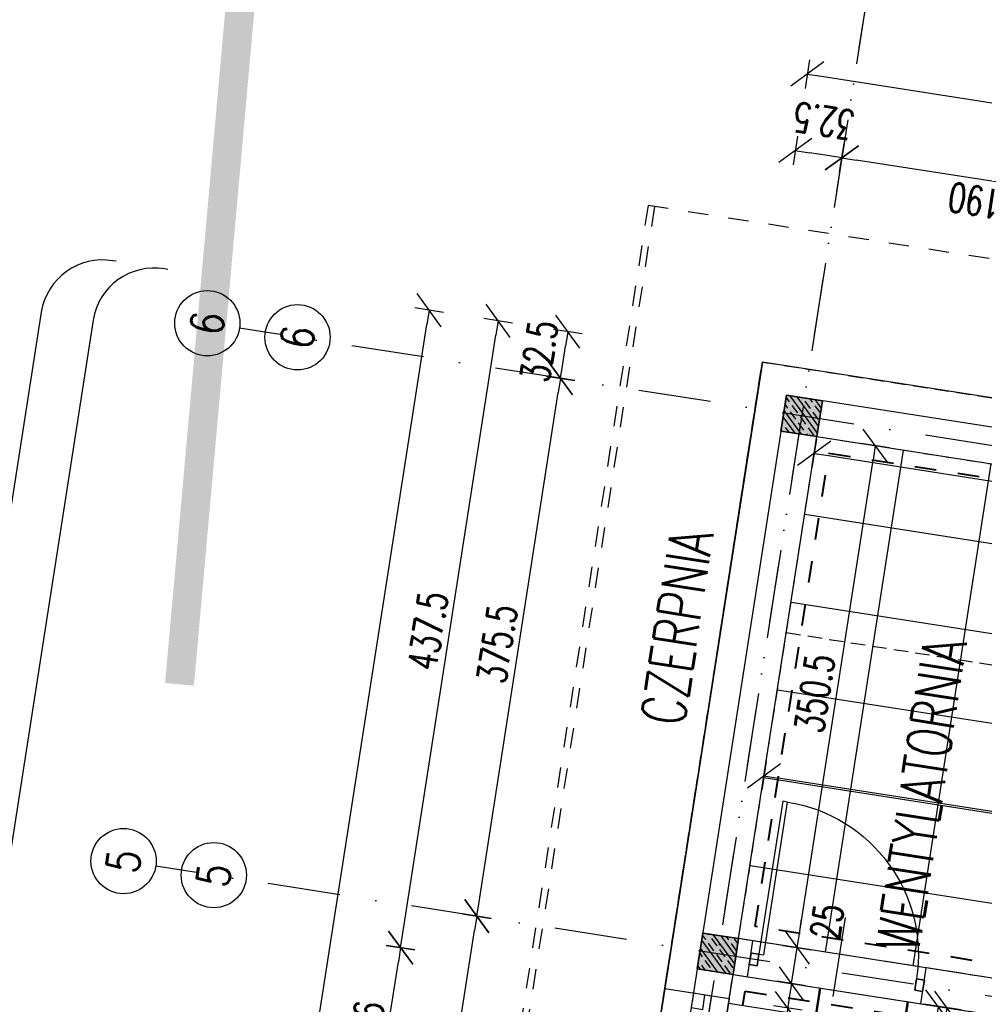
# Model space of a CAD drawing. Extents: x -38969 to 27108, y -24488 to 212598.
# Tile 235 of 256: x -9027 to -8361, y 41017 to 41696. Entities that reach past the tile are written whole.
import ezdxf
from ezdxf import colors
from ezdxf.entities.mleader import LeaderData, LeaderLine
from ezdxf.math import Vec2, Vec3

# ---------------------------------------------------------------- set-up
doc = ezdxf.new("R2010")
doc.units = 0
doc.header["$LTSCALE"] = 100
doc.header["$MEASUREMENT"] = 0
for name, pattern in [('0.5_0.5', [1, 0.5, -0.5]), ('0.7_0.7', [1.4, 0.7, -0.7]), ('DASHDOT2', [0.5, 0.25, -0.125, 0, -0.125]), ('DASHED22', [0.15, 0.1, -0.05])]:
    doc.linetypes.add(name, pattern=pattern)
doc.layers.get('0').update_dxf_attribs({"linetype": 'CONTINUOUS'})
doc.layers.get('DEFPOINTS').update_dxf_attribs({"linetype": 'CONTINUOUS'})
for name, color, linetype in [('F_0-DIM', 6, 'CONTINUOUS'), ('F_0-HAT 50', 6, 'CONTINUOUS'), ('F_0-MUR', 3, 'CONTINUOUS'), ('F_0-MUW', 1, 'CONTINUOUS'), ('F_0-osie', 6, 'CONTINUOUS'), ('F_0-PLYTKI', 140, 'CONTINUOUS'), ('F_0-POMOCNICZA', 2, 'CONTINUOUS'), ('F_0-POW', 123, 'DASHED22'), ('F_0-STOLARKA', 6, 'CONTINUOUS'), ('F_0-WYKONCZENIE ŚCIANY', 140, 'CONTINUOUS'), ('F_1-DIM100', 6, 'CONTINUOUS'), ('F_1-HAT 50', 6, 'CONTINUOUS'), ('F_1-mur', 3, 'CONTINUOUS'), ('F_1-MUW', 1, 'CONTINUOUS'), ('F_1-osie', 6, 'CONTINUOUS'), ('F_1-PLYTKI', 140, 'CONTINUOUS'), ('F_1-POMOCNICZA', 2, 'CONTINUOUS'), ('F_1-POW', 2, 'DASHED22'), ('F_1-POW pos', 2, 'DASHED22'), ('F_1-STOLARKA', 6, 'CONTINUOUS'), ('F_1-TXT', 123, 'CONTINUOUS'), ('F_1-WYKONCZENIE ŚCIANY', 140, 'CONTINUOUS'), ('T_1-sieci-kabel tel podz', 10, 'CONTINUOUS'), ('t_1-TXT', 123, 'CONTINUOUS')]:
    doc.layers.add(name, color=color, linetype=linetype)
doc.styles.add('ROMANS', font='ROMANS.shx', dxfattribs={"width": 0.8})
doc.styles.get("Standard").update_dxf_attribs({"font": 'romans.shx', "width": 0.7})
doc.dimstyles.new('DIM100', dxfattribs={"dimscale": 10, "dimtxt": 2, "dimasz": 1, "dimexe": 0, "dimexo": 0, "dimgap": 0.5, "dimtad": 1, "dimdec": 4, "dimrnd": 0.5, "dimdsep": 46, "dimtxsty": 'Standard', "dimblk1": 'TICK1', "dimblk2": 'TICK1', "dimsah": 1, "dimcen": 0, "dimse1": 1, "dimse2": 1, "dimclrd": 6, "dimclre": 6, "dimclrt": 123, "dimadec": 0, "dimazin": 0, "dimtfac": 1, "dimtdec": 4, "dimtmove": 2, "dimatfit": 3, "dimldrblk": 'TICK1', "dimfxl": 1, "dimtolj": 1, "dimarcsym": 0})
pattern_1 = [(171.1447, (-7298.985, 21519.59), (-9.42879, -60.51992), []), (261.1447, (-7298.985, 21519.59), (60.51992, -9.42879), [])]

# ---------------------------------------------------------------- blocks, each defined once
blk = doc.blocks.new('TICK1')
at = {"color": 0}
for p, q in [((-1, -1), (1, 1)), ((0, -1), (0, 1)), ((0, 0), (-1, 0))]:
    blk.add_line(p, q, dxfattribs=at)
blk = doc.blocks.new('*D1543')
at = {"layer": 'DEFPOINTS', "color": 0}
for p in [(-8393.23, 41015.68), (-8386.39, 41014.61), (-8394.66, 40864.09)]:
    blk.add_point(p, dxfattribs=at)
at = {"layer": 'F_1-DIM100', "color": 6, "lineweight": -2, "transparency": 16777216}
blk.add_line((-8414.78, 40877.34), (-8394.77, 41005.79), dxfattribs=at)
at = {"layer": 'F_1-DIM100', "color": 6, "lineweight": -2, "transparency": 16777216, "xscale": 10, "yscale": 10, "zscale": 10}
for p, rotation in [((-8393.23, 41015.68), 81.1447089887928), ((-8416.32, 40867.46), 261.1447089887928)]:
    blk.add_blockref('TICK1', p, dxfattribs=dict(at, rotation=rotation))
at = {"layer": 'F_1-DIM100', "color": 123, "transparency": 16777216, "insert": (-8419.59, 40943.88), "char_height": 20, "attachment_point": 5, "rotation": 81.14471}
blk.add_mtext('\\A1;150', dxfattribs=at)
blk = doc.blocks.new('*D1548')
at = {"layer": 'DEFPOINTS', "color": 0}
for p in [(-8532.91, 41048.57), (-8400.28, 40828.02), (-8423.6, 40678.37)]:
    blk.add_point(p, dxfattribs=at)
at = {"layer": 'F_1-DIM100', "color": 6, "lineweight": -2, "transparency": 16777216}
blk.add_line((-8576.75, 40702.23), (-8433.48, 40679.91), dxfattribs=at)
at = {"layer": 'F_1-DIM100', "color": 6, "lineweight": -2, "transparency": 16777216, "xscale": 10, "yscale": 10, "zscale": 10}
for p, rotation in [((-8586.63, 40703.77), 171.1447089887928), ((-8423.6, 40678.37), 351.1447089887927)]:
    blk.add_blockref('TICK1', p, dxfattribs=dict(at, rotation=rotation))
at = {"layer": 'F_1-DIM100', "color": 123, "transparency": 16777216, "insert": (-8507.42, 40676.25), "char_height": 20, "attachment_point": 5, "rotation": 171.14471}
blk.add_mtext('\\A1;165', dxfattribs=at)
blk = doc.blocks.new('*D1647')
at = {"layer": 'DEFPOINTS', "color": 0}
for p in [(-8530.76, 41062.4), (-8490.42, 41056.12), (-8534.61, 41037.7)]:
    blk.add_point(p, dxfattribs=at)
at = {"layer": 'F_1-DIM100', "color": 6, "lineweight": -2, "transparency": 16777216}
for p, q in [((-8488.88, 41066), (-8487.34, 41075.88)), ((-8494.27, 41031.42), (-8490.42, 41056.12)), ((-8495.81, 41021.54), (-8497.35, 41011.66))]:
    blk.add_line(p, q, dxfattribs=at)
at = {"layer": 'F_1-DIM100', "color": 6, "lineweight": -2, "transparency": 16777216, "xscale": 10, "yscale": 10, "zscale": 10}
for p, rotation in [((-8490.42, 41056.12), 261.1447089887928), ((-8494.27, 41031.42), 81.1447089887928)]:
    blk.add_blockref('TICK1', p, dxfattribs=dict(at, rotation=rotation))
at = {"layer": 'F_1-DIM100', "color": 123, "transparency": 16777216, "insert": (-8469.83, 41074.18), "char_height": 20, "attachment_point": 5, "rotation": 81.14471}
blk.add_mtext('\\A1;25', dxfattribs=at)
blk = doc.blocks.new('*D1648')
at = {"layer": 'DEFPOINTS', "color": 0}
for p in [(-8476.84, 41408.48), (-8436.51, 41402.19), (-8530.76, 41062.4)]:
    blk.add_point(p, dxfattribs=at)
at = {"layer": 'F_1-DIM100', "color": 6, "lineweight": -2, "transparency": 16777216}
blk.add_line((-8488.88, 41066), (-8438.05, 41392.31), dxfattribs=at)
at = {"layer": 'F_1-DIM100', "color": 6, "lineweight": -2, "transparency": 16777216, "xscale": 10, "yscale": 10, "zscale": 10}
for p, rotation in [((-8436.51, 41402.19), 81.1447089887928), ((-8490.42, 41056.12), 261.1447089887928)]:
    blk.add_blockref('TICK1', p, dxfattribs=dict(at, rotation=rotation))
at = {"layer": 'F_1-DIM100', "color": 123, "transparency": 16777216, "insert": (-8478.29, 41231.47), "char_height": 20, "attachment_point": 5, "rotation": 81.14471}
blk.add_mtext('\\A1;350.5', dxfattribs=at)
blk = doc.blocks.new('*D1649')
at = {"layer": 'DEFPOINTS', "color": 0}
for p in [(-7894.2, 41305.84), (-8527.68, 41082.17), (-7946.31, 40971.35)]:
    blk.add_point(p, dxfattribs=at)
at = {"layer": 'F_1-DIM100', "color": 6, "lineweight": -2, "transparency": 16777216}
blk.add_line((-8468.76, 41395.36), (-7904.08, 41307.38), dxfattribs=at)
at = {"layer": 'F_1-DIM100', "color": 6, "lineweight": -2, "transparency": 16777216, "xscale": 10, "yscale": 10, "zscale": 10}
for p, rotation in [((-8478.65, 41396.9), 171.1447089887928), ((-7894.2, 41305.84), 351.1447089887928)]:
    blk.add_blockref('TICK1', p, dxfattribs=dict(at, rotation=rotation))
at = {"layer": 'F_1-DIM100', "color": 123, "transparency": 16777216, "insert": (-8188.73, 41336.55), "char_height": 20, "attachment_point": 5, "rotation": 171.14471}
blk.add_mtext('\\A1;591.5', dxfattribs=at)
blk = doc.blocks.new('*D1664')
at = {"layer": 'DEFPOINTS', "color": 0}
for p in [(-8537.22, 41020.9), (-8496.89, 41014.62), (-8564.62, 40845.03)]:
    blk.add_point(p, dxfattribs=at)
at = {"layer": 'F_1-DIM100', "color": 6, "lineweight": -2, "transparency": 16777216}
blk.add_line((-8522.75, 40848.62), (-8498.43, 41004.74), dxfattribs=at)
at = {"layer": 'F_1-DIM100', "color": 6, "lineweight": -2, "transparency": 16777216, "xscale": 10, "yscale": 10, "zscale": 10}
for p, rotation in [((-8496.89, 41014.62), 81.1447089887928), ((-8524.29, 40838.74), 261.1447089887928)]:
    blk.add_blockref('TICK1', p, dxfattribs=dict(at, rotation=rotation))
at = {"layer": 'F_1-DIM100', "color": 123, "transparency": 16777216, "insert": (-8525.41, 40928.99), "char_height": 20, "attachment_point": 5, "rotation": 81.14471}
blk.add_mtext('\\A1;178', dxfattribs=at)
blk = doc.blocks.new('*D1665')
at = {"layer": 'DEFPOINTS', "color": 0}
for p in [(-8534.61, 41037.7), (-8368.61, 41011.84), (-8540.43, 41000.32)]:
    blk.add_point(p, dxfattribs=at)
at = {"layer": 'F_1-DIM100', "color": 6, "lineweight": -2, "transparency": 16777216}
blk.add_line((-8384.31, 40976), (-8530.55, 40998.78), dxfattribs=at)
at = {"layer": 'F_1-DIM100', "color": 6, "lineweight": -2, "transparency": 16777216, "xscale": 10, "yscale": 10, "zscale": 10}
for p, rotation in [((-8540.43, 41000.32), 171.1447089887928), ((-8374.43, 40974.46), 351.1447089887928)]:
    blk.add_blockref('TICK1', p, dxfattribs=dict(at, rotation=rotation))
at = {"layer": 'F_1-DIM100', "color": 123, "transparency": 16777216, "insert": (-8459.74, 40972.57), "char_height": 20, "attachment_point": 5, "rotation": 171.14471}
blk.add_mtext('\\A1;168', dxfattribs=at)
blk = doc.blocks.new('*D1706')
at = {"layer": 'DEFPOINTS', "color": 0}
for p in [(-8491.66, 41605.67), (-8514.38, 41459.87), (-8482.26, 41454.87)]:
    blk.add_point(p, dxfattribs=at)
at = {"layer": 'F_1-DIM100', "color": 6, "lineweight": -2, "transparency": 16777216}
blk.add_line((-8469.43, 41602.2), (-8481.78, 41604.13), dxfattribs=at)
at = {"layer": 'F_1-DIM100', "color": 6, "lineweight": -2, "transparency": 16777216, "xscale": 10, "yscale": 10, "zscale": 10}
for p, rotation in [((-8491.66, 41605.67), 171.1447089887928), ((-8459.55, 41600.66), 351.1447089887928)]:
    blk.add_blockref('TICK1', p, dxfattribs=dict(at, rotation=rotation))
at = {"layer": 'F_1-DIM100', "color": 123, "transparency": 16777216, "insert": (-8472.03, 41626.09), "char_height": 20, "attachment_point": 5, "rotation": 171.14471}
blk.add_mtext('\\A1;32.5', dxfattribs=at)
blk = doc.blocks.new('*D1707')
at = {"layer": 'DEFPOINTS', "color": 0}
for p in [(-8459.55, 41600.66), (-8482.26, 41454.87), (-8294.53, 41425.62)]:
    blk.add_point(p, dxfattribs=at)
at = {"layer": 'F_1-DIM100', "color": 6, "lineweight": -2, "transparency": 16777216}
blk.add_line((-8281.69, 41572.96), (-8449.67, 41599.13), dxfattribs=at)
at = {"layer": 'F_1-DIM100', "color": 6, "lineweight": -2, "transparency": 16777216, "xscale": 10, "yscale": 10, "zscale": 10}
for p, rotation in [((-8459.55, 41600.66), 171.1447089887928), ((-8271.81, 41571.42), 351.1447089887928)]:
    blk.add_blockref('TICK1', p, dxfattribs=dict(at, rotation=rotation))
at = {"layer": 'F_1-DIM100', "color": 123, "transparency": 16777216, "insert": (-8367.99, 41571.22), "char_height": 20, "attachment_point": 5, "rotation": 171.14471}
blk.add_mtext('\\A1;190', dxfattribs=at)
blk = doc.blocks.new('*D1711')
at = {"layer": 'DEFPOINTS', "color": 0}
for p in [(-8648.6, 41480.78), (-8514.38, 41459.87), (-8499.62, 41424.68)]:
    blk.add_point(p, dxfattribs=at)
at = {"layer": 'F_1-DIM100', "color": 6, "lineweight": -2, "transparency": 16777216}
blk.add_line((-8652.07, 41458.55), (-8650.14, 41470.9), dxfattribs=at)
at = {"layer": 'F_1-DIM100', "color": 6, "lineweight": -2, "transparency": 16777216, "xscale": 10, "yscale": 10, "zscale": 10}
for p, rotation in [((-8648.6, 41480.78), 81.1447089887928), ((-8653.61, 41448.67), 261.1447089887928)]:
    blk.add_blockref('TICK1', p, dxfattribs=dict(at, rotation=rotation))
at = {"layer": 'F_1-DIM100', "color": 123, "transparency": 16777216, "insert": (-8668.4, 41467.42), "char_height": 20, "attachment_point": 5, "rotation": 81.14471}
blk.add_mtext('\\A1;32.5', dxfattribs=at)
blk = doc.blocks.new('*D1712')
at = {"layer": 'DEFPOINTS', "color": 0}
for p in [(-8653.61, 41448.67), (-8499.62, 41424.68), (-8577.15, 41056.98)]:
    blk.add_point(p, dxfattribs=at)
at = {"layer": 'F_1-DIM100', "color": 6, "lineweight": -2, "transparency": 16777216}
blk.add_line((-8709.83, 41087.77), (-8655.15, 41438.79), dxfattribs=at)
at = {"layer": 'F_1-DIM100', "color": 6, "lineweight": -2, "transparency": 16777216, "xscale": 10, "yscale": 10, "zscale": 10}
for p, rotation in [((-8653.61, 41448.67), 81.1447089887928), ((-8711.37, 41077.89), 261.1447089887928)]:
    blk.add_blockref('TICK1', p, dxfattribs=dict(at, rotation=rotation))
at = {"layer": 'F_1-DIM100', "color": 123, "transparency": 16777216, "insert": (-8697.31, 41265.59), "char_height": 20, "attachment_point": 5, "rotation": 81.14471}
blk.add_mtext('\\A1;375.5', dxfattribs=at)
blk = doc.blocks.new('*D1713')
at = {"layer": 'DEFPOINTS', "color": 0}
for p in [(-8711.37, 41077.89), (-8577.15, 41056.98), (-8604.08, 40884.07)]:
    blk.add_point(p, dxfattribs=at)
at = {"layer": 'F_1-DIM100', "color": 6, "lineweight": -2, "transparency": 16777216}
blk.add_line((-8736.77, 40914.86), (-8712.91, 41068.01), dxfattribs=at)
at = {"layer": 'F_1-DIM100', "color": 6, "lineweight": -2, "transparency": 16777216, "xscale": 10, "yscale": 10, "zscale": 10}
for p, rotation in [((-8711.37, 41077.89), 81.1447089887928), ((-8738.31, 40904.98), 261.1447089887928)]:
    blk.add_blockref('TICK1', p, dxfattribs=dict(at, rotation=rotation))
at = {"layer": 'F_1-DIM100', "color": 123, "transparency": 16777216, "insert": (-8739.66, 40993.74), "char_height": 20, "attachment_point": 5, "rotation": 81.14471}
blk.add_mtext('\\A1;175', dxfattribs=at)
blk = doc.blocks.new('*D1725')
at = {"layer": 'DEFPOINTS', "color": 0}
for p in [(-8371.57, 41012.3), (-8342.16, 41007.72), (-8556.16, 40899.37)]:
    blk.add_point(p, dxfattribs=at)
at = {"layer": 'F_1-DIM100', "color": 6, "lineweight": -2, "transparency": 16777216}
blk.add_line((-8362.17, 40879.27), (-8343.7, 40997.84), dxfattribs=at)
at = {"layer": 'F_1-DIM100', "color": 6, "lineweight": -2, "transparency": 16777216, "xscale": 10, "yscale": 10, "zscale": 10}
for p, rotation in [((-8342.16, 41007.72), 81.1447089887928), ((-8363.71, 40869.39), 261.1447089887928)]:
    blk.add_blockref('TICK1', p, dxfattribs=dict(at, rotation=rotation))
at = {"layer": 'F_1-DIM100', "color": 123, "transparency": 16777216, "insert": (-8373.83, 40907.09), "char_height": 20, "attachment_point": 5, "rotation": 81.14471}
blk.add_mtext('\\A1;140', dxfattribs=at)
blk = doc.blocks.new('*D1730')
at = {"layer": 'DEFPOINTS', "color": 0}
for p in [(-8053.13, 41591.4), (-8514.38, 41459.87), (-8084.22, 41391.84)]:
    blk.add_point(p, dxfattribs=at)
at = {"layer": 'F_1-mur', "color": 6, "lineweight": -2, "transparency": 16777216}
blk.add_line((-8473.56, 41656.9), (-8063.01, 41592.94), dxfattribs=at)
at = {"layer": 'F_1-mur', "color": 6, "lineweight": -2, "transparency": 16777216, "xscale": 10, "yscale": 10, "zscale": 10}
for p, rotation in [((-8483.44, 41658.44), 171.1447089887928), ((-8053.13, 41591.4), 351.1447089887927)]:
    blk.add_blockref('TICK1', p, dxfattribs=dict(at, rotation=rotation))
at = {"layer": 'F_1-mur', "color": 123, "transparency": 16777216, "insert": (-8270.6, 41610.1), "char_height": 20, "attachment_point": 5, "rotation": 171.14471}
blk.add_mtext('\\A1;435.5', dxfattribs=at)
blk = doc.blocks.new('*D1737')
at = {"layer": 'DEFPOINTS', "color": 0}
for p in [(-8763.96, 41056.23), (-8581.69, 41027.83), (-8599.54, 40913.21)]:
    blk.add_point(p, dxfattribs=at)
at = {"layer": 'F_1-mur', "color": 6, "lineweight": -2, "transparency": 16777216}
blk.add_line((-8780.27, 40951.49), (-8765.5, 41046.35), dxfattribs=at)
at = {"layer": 'F_1-mur', "color": 6, "lineweight": -2, "transparency": 16777216, "xscale": 10, "yscale": 10, "zscale": 10}
for p, rotation in [((-8763.96, 41056.23), 81.14470898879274), ((-8781.81, 40941.61), 261.1447089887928)]:
    blk.add_blockref('TICK1', p, dxfattribs=dict(at, rotation=rotation))
at = {"layer": 'F_1-mur', "color": 123, "transparency": 16777216, "insert": (-8787.71, 41001.23), "char_height": 20, "attachment_point": 5, "rotation": 81.14471}
blk.add_mtext('\\A1;116', dxfattribs=at)
blk = doc.blocks.new('*D1738')
at = {"layer": 'DEFPOINTS', "color": 0}
for p in [(-8696.65, 41488.27), (-8514.38, 41459.87), (-8581.69, 41027.83)]:
    blk.add_point(p, dxfattribs=at)
at = {"layer": 'F_1-mur', "color": 6, "lineweight": -2, "transparency": 16777216}
blk.add_line((-8762.42, 41066.11), (-8698.19, 41478.39), dxfattribs=at)
at = {"layer": 'F_1-mur', "color": 6, "lineweight": -2, "transparency": 16777216, "xscale": 10, "yscale": 10, "zscale": 10}
for p, rotation in [((-8696.65, 41488.27), 81.14470898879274), ((-8763.96, 41056.23), 261.1447089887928)]:
    blk.add_blockref('TICK1', p, dxfattribs=dict(at, rotation=rotation))
at = {"layer": 'F_1-mur', "color": 123, "transparency": 16777216, "insert": (-8745.12, 41274.56), "char_height": 20, "attachment_point": 5, "rotation": 81.14471}
blk.add_mtext('\\A1;437.5', dxfattribs=at)
blk = doc.blocks.new('*D1739')
at = {"layer": 'DEFPOINTS', "color": 0}
for p in [(-8744.26, 41495.68), (-8514.38, 41459.87), (-8688.94, 40339.39)]:
    blk.add_point(p, dxfattribs=at)
at = {"layer": 'F_1-mur', "color": 6, "lineweight": -2, "transparency": 16777216}
blk.add_line((-8917.28, 40385.08), (-8745.79, 41485.8), dxfattribs=at)
at = {"layer": 'F_1-mur', "color": 6, "lineweight": -2, "transparency": 16777216, "xscale": 10, "yscale": 10, "zscale": 10}
for p, rotation in [((-8744.26, 41495.68), 81.14470898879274), ((-8918.82, 40375.2), 261.1447089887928)]:
    blk.add_blockref('TICK1', p, dxfattribs=dict(at, rotation=rotation))
at = {"layer": 'F_1-mur', "color": 123, "transparency": 16777216, "insert": (-8846.36, 40937.75), "char_height": 20, "attachment_point": 5, "rotation": 81.14471}
blk.add_mtext('\\A1;1134', dxfattribs=at)
blk = doc.blocks.new('*D1752')
at = {"layer": 'DEFPOINTS', "color": 0}
for p in [(-8476.84, 41408.48), (-7892.39, 41317.42), (-8513.29, 41174.51)]:
    blk.add_point(p, dxfattribs=at)
at = {"layer": 'F_0-DIM', "color": 6, "lineweight": -2, "transparency": 16777216}
blk.add_line((-7938.72, 41085), (-8503.41, 41172.97), dxfattribs=at)
at = {"layer": 'F_0-DIM', "color": 6, "lineweight": -2, "transparency": 16777216, "xscale": 10, "yscale": 10, "zscale": 10}
for p, rotation in [((-8513.29, 41174.51), 171.1447089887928), ((-7928.84, 41083.46), 351.1447089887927)]:
    blk.add_blockref('TICK1', p, dxfattribs=dict(at, rotation=rotation))
at = {"layer": 'F_0-DIM', "color": 123, "transparency": 16777216, "insert": (-8223.38, 41114.16), "char_height": 20, "attachment_point": 5, "rotation": 171.14471}
blk.add_mtext('\\A1;591.5', dxfattribs=at)
blk = doc.blocks.new('*D1753')
at = {"layer": 'DEFPOINTS', "color": 0}
for p in [(-8387.14, 41014.73), (-8338.97, 41007.22), (-8360.52, 40868.89)]:
    blk.add_point(p, dxfattribs=at)
at = {"layer": 'F_0-DIM', "color": 6, "lineweight": -2, "transparency": 16777216}
blk.add_line((-8407.15, 40886.28), (-8388.68, 41004.85), dxfattribs=at)
at = {"layer": 'F_0-DIM', "color": 6, "lineweight": -2, "transparency": 16777216, "xscale": 10, "yscale": 10, "zscale": 10}
for p, rotation in [((-8387.14, 41014.73), 81.14470898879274), ((-8408.69, 40876.4), 261.1447089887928)]:
    blk.add_blockref('TICK1', p, dxfattribs=dict(at, rotation=rotation))
at = {"layer": 'F_0-DIM', "color": 123, "transparency": 16777216, "insert": (-8412.74, 40947.87), "char_height": 20, "attachment_point": 5, "rotation": 81.14471}
blk.add_mtext('\\A1;140', dxfattribs=at)
blk = doc.blocks.new('DR_11100L0')
at = {"color": 7}
blk.add_line((-15, 50), (35, 50), dxfattribs=at)
blk.add_lwpolyline([(4, 0), (4, 3), (101, 3), (101, 0), (4, 0)])
blk.add_arc((4, 3), 97, 0, 90, dxfattribs=at)

msp = doc.modelspace()

# ---------------------------------------------------------------- hatches: boundary and pattern name
at = {"layer": 'F_0-HAT 50'}
h = msp.add_hatch(dxfattribs=at)
h.set_pattern_fill('ANSI33', color=256, scale=50, style=0)
h.set_pattern_definition([(126.1447, (-5339.197, 36819.026), (-10.094123, -7.372833), []), (126.1447, (-5337.836, 36827.759), (-10.094123, -7.372833), [6.25, -3.125])])
h.paths.add_polyline_path([(-8501.54239, 41412.32733), (-8476.84038, 41408.47884), (-8472.99189, 41433.18085), (-8497.6939, 41437.02934)])
h = msp.add_hatch(dxfattribs=at)
h.set_pattern_fill('ANSI33', color=256, scale=50, style=0)
h.set_pattern_definition([(126.1447, (-5340.967, 36807.663), (-10.094123, -7.372833), []), (126.1447, (-5339.607, 36816.396), (-10.094123, -7.372833), [6.25, -3.125])])
h.paths.add_polyline_path([(-8559.30815, 41041.5502), (-8534.60614, 41037.70172), (-8530.75766, 41062.40372), (-8555.45967, 41066.25221)])
at = {"layer": 'F_0-MUW', "linetype": 'Continuous'}
for points in [[(-8501.54239, 41412.32733), (-8476.84038, 41408.47884), (-8472.99189, 41433.18085), (-8497.6939, 41437.02934)], [(-8501.54239, 41412.32733), (-8476.84038, 41408.47884), (-8472.99189, 41433.18085), (-8497.6939, 41437.02934)], [(-8559.30815, 41041.5502), (-8534.60614, 41037.70172), (-8530.75766, 41062.40372), (-8555.45967, 41066.25221)], [(-8559.30815, 41041.5502), (-8534.60614, 41037.70172), (-8530.75766, 41062.40372), (-8555.45967, 41066.25221)]]:
    msp.add_hatch(color=256, dxfattribs=at).paths.add_polyline_path(points)
at = {"layer": 'F_0-PLYTKI'}
h = msp.add_hatch(dxfattribs=at)
h.set_pattern_fill('ANSI37', color=256, scale=490, angle=45)
h.set_pattern_definition(pattern_1)
h.paths.add_polyline_path([(-8530.75766, 41062.40372), (-8476.84038, 41408.47884), (-7892.39089, 41317.42368), (-7946.30817, 40971.34856)])
h = msp.add_hatch(dxfattribs=at)
h.set_pattern_fill('ANSI37', color=256, scale=490, angle=45)
h.set_pattern_definition([(171.145, (-8613.115, 40533.78), (-9.429, -60.52), []), (261.145, (-8613.115, 40533.78), (60.52, -9.429), [])])
h.paths.add_polyline_path([(-8613.11525, 40533.78077), (-8534.60614, 41037.70172), (-8371.5729, 41012.30171), (-8426.99109, 40656.59281), (-8280.7552, 40633.80978), (-8363.13093, 40494.8341)])
at = {"layer": 'F_1-HAT 50'}
h = msp.add_hatch(dxfattribs=at)
h.set_pattern_fill('ANSI33', color=256, scale=2, angle=81.14470899, style=0)
h.set_pattern_definition([(306.1447, (-5059.6, 42035.498), (10.25563, 7.4908), []), (306.1447, (-5060.982, 42026.625), (10.25563, 7.4908), [6.35, -3.175])])
h.paths.add_polyline_path([(-8501.54239, 41412.32733), (-8476.84038, 41408.47884), (-8472.99189, 41433.18085), (-8497.6939, 41437.02934)])
h = msp.add_hatch(dxfattribs=at)
h.set_pattern_fill('ANSI33', color=256, scale=2, angle=81.14470899, style=0)
h.set_pattern_definition([(306.1447, (-5117.365, 41664.721), (10.25563, 7.4908), []), (306.1447, (-5118.748, 41655.848), (10.25563, 7.4908), [6.35, -3.175])])
h.paths.add_polyline_path([(-8559.30815, 41041.5502), (-8534.60614, 41037.70172), (-8530.75766, 41062.40372), (-8555.45967, 41066.25221)])
at = {"layer": 'F_1-MUW', "linetype": 'Continuous'}
for points in [[(-8501.54239, 41412.32733), (-8476.84038, 41408.47884), (-8472.99189, 41433.18085), (-8497.6939, 41437.02934)], [(-8559.30815, 41041.5502), (-8534.60614, 41037.70172), (-8530.75766, 41062.40372), (-8555.45967, 41066.25221)]]:
    msp.add_hatch(color=256, dxfattribs=at).paths.add_polyline_path(points)
at = {"layer": 'F_1-PLYTKI'}
h = msp.add_hatch(dxfattribs=at)
h.set_pattern_fill('ANSI37', color=256, scale=490, angle=45)
h.set_pattern_definition(pattern_1)
h.paths.add_polyline_path([(-8530.75766, 41062.40372), (-8476.84038, 41408.47884), (-7892.39089, 41317.42368), (-7946.30817, 40971.34856)])
h = msp.add_hatch(dxfattribs=at)
h.set_pattern_fill('ANSI37', color=256, scale=490, angle=45)
h.set_pattern_definition(pattern_1)
h.paths.add_polyline_path([(-8564.62433, 40845.02606), (-8411.47188, 40821.16545), (-8403.00522, 40875.50987), (-8390.16017, 40873.50865), (-8368.60866, 41011.83989), (-8534.60614, 41037.70172)])

# ---------------------------------------------------------------- linework, layer by layer
at = {"layer": 'F_0-MUR'}
for p, q in [((-8514.37672, 41459.86973), (-8574.52854, 41073.77736)), ((-8084.06775, 41392.82912), (-8514.37672, 41459.86973)), ((-8530.75766, 41062.40372), (-8476.84038, 41408.47884)), ((-8476.84038, 41408.47884), (-8090.99503, 41348.3655)), ((-8520.87686, 41060.86433), (-8530.75766, 41062.40372)), ((-8524.72534, 41036.16232), (-8520.87686, 41060.86433)), ((-8405.16763, 41017.53565), (-8401.31914, 41042.23766)), ((-7946.30817, 40971.34856), (-8401.31914, 41042.23766)), ((-8534.60614, 41037.70172), (-8524.72534, 41036.16232)), ((-8537.22311, 41020.90435), (-8581.68673, 41027.83163)), ((-8405.16763, 41017.53565), (-7950.15665, 40946.64655))]:
    msp.add_line(p, q, dxfattribs=at)
msp.add_lwpolyline([(-8960.15232, 41529.31999), (-8962.41608, 41529.69562, 0.414213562), (-9011.80139, 41494.36705), (-9097.19896, 40946.23154, -0.414213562), (-9143.17732, 40913.34018, -0.907490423)], format="xyb", dxfattribs=at)
for points in [[(-8574.4483, 41074.29243), (-8581.68673, 41027.83163)], [(-8537.22311, 41020.90435), (-8534.60614, 41037.70172)]]:
    msp.add_lwpolyline(points, dxfattribs=at)
at = {"layer": 'F_0-MUW', "linetype": 'Continuous'}
for p, q in [((-8497.6939, 41437.02934), (-8641.66574, 40512.92725)), ((-7902.37553, 41344.28084), (-8497.6939, 41437.02934))]:
    msp.add_line(p, q, dxfattribs=at)
for points in [[(-8472.99189, 41433.18085), (-8497.6939, 41437.02934), (-8501.54239, 41412.32733), (-8476.84038, 41408.47884)], [(-8472.99189, 41433.18085), (-8497.6939, 41437.02934), (-8501.54239, 41412.32733), (-8476.84038, 41408.47884)], [(-8476.84038, 41408.47884), (-8501.54239, 41412.32733), (-8497.6939, 41437.02934), (-8472.99189, 41433.18085)], [(-8530.75766, 41062.40372), (-8555.45967, 41066.25221), (-8559.30815, 41041.5502), (-8534.60614, 41037.70172)], [(-8530.75766, 41062.40372), (-8555.45967, 41066.25221), (-8559.30815, 41041.5502), (-8534.60614, 41037.70172)], [(-8534.60614, 41037.70172), (-8559.30815, 41041.5502), (-8555.45967, 41066.25221), (-8530.75766, 41062.40372)]]:
    msp.add_lwpolyline(points, close=True, dxfattribs=at)
at = {"layer": 'F_0-osie', "linetype": 'DASHDOT2', "ltscale": 2}
for p, q in [((-8440.05119, 41725.81586), (-8701.42134, 40048.17733)), ((-7857.93079, 41324.70571), (-8875.05195, 41483.16959)), ((-7915.69655, 40953.92858), (-8932.81772, 41112.39247))]:
    msp.add_line(p, q, dxfattribs=at)
at = {"layer": 'F_0-osie'}
for centre in [(-8897.28376, 41486.63323), (-8955.04953, 41115.8561)]:
    msp.add_circle(centre, 22.5, dxfattribs=at)
at = {"layer": 'F_0-POMOCNICZA', "linetype": '0.7_0.7', "ltscale": 0.2}
msp.add_lwpolyline([(-7970.71245, 41470.80876), (-8588.75667, 41567.09787), (-8792.57245, 40258.87956), (-8174.52823, 40162.59046)], dxfattribs=at)
at = {"layer": 'F_0-POW'}
msp.add_lwpolyline([(-8046.46191, 40399.95533), (-8664.50613, 40496.24443), (-8514.37672, 41459.86973), (-7896.3325, 41363.58063)], dxfattribs=at)
at = {"layer": 'F_0-POW', "color": 1}
for points in [[(-8530.75766, 41062.40372), (-8476.84038, 41408.47884), (-7892.39089, 41317.42368), (-7946.30817, 40971.34856)], [(-8613.11525, 40533.78077), (-8534.60614, 41037.70172), (-8371.5729, 41012.30171), (-8426.99109, 40656.59281), (-8184.91141, 40618.87765), (-8152.58414, 40826.37451), (-8394.66381, 40864.08967), (-8371.5729, 41012.30171), (-7961.02554, 40948.33989), (-8039.53464, 40444.41894)]]:
    msp.add_lwpolyline(points, close=True, dxfattribs=at)
at = {"layer": 'F_0-STOLARKA'}
for p, q in [((-8581.68673, 41027.83163), (-8599.5437, 40913.21431)), ((-8537.22311, 41020.90435), (-8555.08009, 40906.28704))]:
    msp.add_line(p, q, dxfattribs=at)
for points in [[(-8516.7509, 41051.61898), (-8522.18534, 41052.46565), (-8523.41686, 41044.561), (-8517.98241, 41043.71434)], [(-8522.18534, 41052.46565), (-8516.7509, 41051.61898), (-8517.98241, 41043.71434), (-8523.41686, 41044.561)], [(-8402.62763, 41033.83898), (-8408.06207, 41034.68564), (-8409.29358, 41026.781), (-8403.85914, 41025.93434)], [(-8408.06207, 41034.68564), (-8402.62763, 41033.83898), (-8403.85914, 41025.93434), (-8409.29358, 41026.781)], [(-8561.92512, 41024.75284), (-8563.46452, 41014.87203), (-8555.55987, 41013.64052), (-8554.02048, 41023.52132)]]:
    msp.add_lwpolyline(points, close=True, dxfattribs=at)
at = {"layer": 'F_0-WYKONCZENIE ŚCIANY', "color": 200, "linetype": '0.5_0.5', "lineweight": 40, "ltscale": 0.3, "true_color": 0xba03fc}
msp.add_lwpolyline([(-8519.33746, 41070.74513), (-8468.49897, 41397.05865), (-7903.81108, 41309.08227), (-7954.64958, 40982.76876)], close=True, dxfattribs=at)
at = {"layer": 'F_0-WYKONCZENIE ŚCIANY', "color": 3, "linetype": '0.5_0.5', "lineweight": 40, "ltscale": 0.3, "true_color": 0x19f10e}
msp.add_lwpolyline([(-8601.69505, 40542.12218), (-8526.26473, 41026.28152), (-8382.99309, 41003.9603), (-8438.41128, 40648.2514), (-8176.57001, 40607.45746), (-8141.16394, 40834.71592), (-8383.24361, 40872.43108), (-8363.23149, 41000.88152), (-7972.44573, 40939.99848), (-8047.87605, 40455.83914)], close=True, dxfattribs=at)
at = {"layer": 'F_1-mur'}
for p, q in [((-8514.37672, 41459.86973), (-8581.68673, 41027.83163)), ((-8084.06775, 41392.82912), (-8514.37672, 41459.86973)), ((-8530.75766, 41062.40372), (-8476.84038, 41408.47884)), ((-8476.84038, 41408.47884), (-8090.99503, 41348.3655)), ((-8104.40101, 40995.97887), (-8530.75766, 41062.40372)), ((-8537.22311, 41020.90435), (-8534.60614, 41037.70172)), ((-8534.60614, 41037.70172), (-8108.2495, 40971.27686)), ((-8534.60614, 41037.70172), (-8108.2495, 40971.27686)), ((-8537.22311, 41020.90435), (-8581.68673, 41027.83163))]:
    msp.add_line(p, q, dxfattribs=at)
msp.add_lwpolyline([(-8924.44707, 41523.75724), (-8926.71083, 41524.13287, 0.414213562), (-8976.09614, 41488.8043), (-9061.49372, 40940.66878, -0.414213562), (-9107.47207, 40907.77743, -0.907490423)], format="xyb", dxfattribs=at)
at = {"layer": 'F_1-MUW', "linetype": 'Continuous'}
for p, q in [((-8497.6939, 41437.02934), (-8666.10362, 40356.0695)), ((-7902.37553, 41344.28084), (-8497.6939, 41437.02934))]:
    msp.add_line(p, q, dxfattribs=at)
for points in [[(-8472.99189, 41433.18085), (-8497.6939, 41437.02934), (-8501.54239, 41412.32733), (-8476.84038, 41408.47884)], [(-8530.75766, 41062.40372), (-8555.45967, 41066.25221), (-8559.30815, 41041.5502), (-8534.60614, 41037.70172)]]:
    msp.add_lwpolyline(points, close=True, dxfattribs=at)
at = {"layer": 'F_1-osie', "linetype": 'DASHDOT2', "ltscale": 2}
for p, q in [((-8441.77454, 41714.7543), (-8701.42134, 40048.17733)), ((-7857.93079, 41324.70571), (-8812.81422, 41473.47318)), ((-7915.69655, 40953.92858), (-8870.57999, 41102.69605))]:
    msp.add_line(p, q, dxfattribs=at)
at = {"layer": 'F_1-osie'}
for centre in [(-8835.04603, 41476.93681), (-8892.8118, 41106.15968)]:
    msp.add_circle(centre, 22.5, dxfattribs=at)
at = {"layer": 'F_1-POMOCNICZA', "linetype": '0.7_0.7', "ltscale": 0.2}
for points in [[(-8593.20303, 41567.79059), (-8797.01882, 40259.57229), (-7186.44795, 40008.65104)], [(-7970.71245, 41470.80876), (-8593.20303, 41567.79059)]]:
    msp.add_lwpolyline(points, dxfattribs=at)
at = {"layer": 'F_1-POW'}
msp.add_lwpolyline([(-8070.89979, 40243.09758), (-8688.94401, 40339.38668), (-8514.37672, 41459.86973), (-7896.3325, 41363.58063)], dxfattribs=at)
at = {"layer": 'F_1-POW', "color": 1}
for points in [[(-8530.75766, 41062.40372), (-8497.89668, 41273.32621), (-8154.53878, 41219.83227), (-8133.48248, 41354.9849), (-7903.25977, 41319.11701), (-7924.31607, 41183.96438), (-7913.44719, 41182.27105), (-7946.30817, 40971.34856)], [(-8613.11525, 40533.78077), (-8534.60614, 41037.70172), (-8371.5729, 41012.30171), (-8426.99109, 40656.59281), (-8184.91141, 40618.87765), (-8152.58414, 40826.37451), (-8394.66381, 40864.08967), (-8371.5729, 41012.30171), (-7961.02554, 40948.33989), (-8039.53464, 40444.41894)]]:
    msp.add_lwpolyline(points, close=True, dxfattribs=at)
at = {"layer": 'F_1-POW pos'}
msp.add_lwpolyline([(-8530.75766, 41062.40372), (-8476.84038, 41408.47884), (-8133.48248, 41354.9849), (-8133.48248, 41354.9849), (-7892.39089, 41317.42368), (-7913.44719, 41182.27105), (-7913.44719, 41182.27105), (-7946.30817, 40971.34856)], close=True, dxfattribs=at)
at = {"layer": 'F_1-STOLARKA'}
for p, q in [((-8581.68673, 41027.83163), (-8599.5437, 40913.21431)), ((-8537.22311, 41020.90435), (-8555.08009, 40906.28704))]:
    msp.add_line(p, q, dxfattribs=at)
msp.add_lwpolyline([(-8561.92512, 41024.75284), (-8563.46452, 41014.87203), (-8555.55987, 41013.64052), (-8554.02048, 41023.52132)], close=True, dxfattribs=at)
at = {"layer": 'F_1-WYKONCZENIE ŚCIANY', "color": 200, "linetype": '0.5_0.5', "lineweight": 40, "ltscale": 0.3, "true_color": 0xba03fc}
msp.add_lwpolyline([(-8519.33746, 41070.74513), (-8468.49897, 41397.05865), (-8125.14107, 41343.5647), (-8125.14107, 41343.5647), (-7914.67997, 41310.77561), (-7935.73627, 41175.62297), (-7924.86739, 41173.92964), (-7954.64958, 40982.76876)], close=True, dxfattribs=at)
at = {"layer": 'F_1-WYKONCZENIE ŚCIANY', "color": 3, "linetype": '0.5_0.5', "lineweight": 40, "ltscale": 0.3, "true_color": 0x19f10e}
msp.add_lwpolyline([(-8601.69505, 40542.12218), (-8526.26473, 41026.28152), (-8382.99309, 41003.9603), (-8438.41128, 40648.2514), (-8176.57001, 40607.45746), (-8141.16394, 40834.71592), (-8383.24361, 40872.43108), (-8363.23149, 41000.88152), (-7972.44573, 40939.99848), (-8072.60399, 40297.11961), (-8287.93205, 40330.66696), (-8263.20411, 40489.38649)], close=True, dxfattribs=at)
at = {"layer": 'T_1-sieci-kabel tel podz', "linetype": '0.5_0.5', "const_width": 20}
msp.add_lwpolyline([(-8916.47312, 41237.68051), (-8863.75457, 41826.39734)], dxfattribs=at)

# ---------------------------------------------------------------- block references
at = {"layer": 'F_0-STOLARKA', "xscale": -1.100000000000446, "yscale": 1.100000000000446, "zscale": 1.100000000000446, "rotation": 261.1447089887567}
msp.add_blockref('DR_11100L0', (-8517.42823, 41047.27143), dxfattribs=at)

# ---------------------------------------------------------------- texts
at = {"layer": 'F_0-osie', "color": 4, "char_height": 22.5, "attachment_point": 5, "rotation": 81.14470899, "style": 'ROMANS'}
for s, insert in [('6', (-8897.28376, 41486.63323)), ('5', (-8955.04953, 41115.8561))]:
    msp.add_mtext(s, dxfattribs=dict(at, insert=insert))
at = {"layer": 'F_1-osie', "color": 4, "char_height": 22.5, "attachment_point": 5, "rotation": 81.14470899, "style": 'ROMANS'}
for s, insert in [('6', (-8835.04603, 41476.93681)), ('5', (-8892.8118, 41106.15968))]:
    msp.add_mtext(s, dxfattribs=dict(at, insert=insert))
at = {"layer": 'F_1-TXT', "width": 0.7}
for s, p in [('CZERPNIA', (-8568.77457, 41208.05095)), ('WENTYLATORNIA', (-8406.62054, 41052.20987))]:
    msp.add_text(s, height=30, rotation=81.14470899, dxfattribs=at).set_placement(p)

# ---------------------------------------------------------------- dimensions: what is measured, and where the dimension line sits
at = {"layer": 'F_0-DIM'}
for base, p1, p2, angle, picture, middle in [((-8513.29131, 41174.51373), (-7892.39089, 41317.42368), (-8476.84038, 41408.47884), 171.14470899, '*D1752', (-8223.37566, 41114.16495)), ((-8387.1415, 41014.72725), (-8360.51776, 40868.89047), (-8338.96625, 41007.22171), 81.14470899, '*D1753', (-8412.73846, 40947.87072))]:
    dim = msp.add_linear_dim(base=base, p1=p1, p2=p2, angle=angle, dimstyle='DIM100', dxfattribs=at)
    dim.commit()
    dim.dimension.update_dxf_attribs({"geometry": picture, "text_midpoint": middle})
at = {"layer": 'F_1-DIM100'}
for base, p1, p2, angle, picture, middle in [((-8491.66194, 41605.66752), (-8482.26411, 41454.8667), (-8514.37672, 41459.86973), 171.14470899, '*D1706', (-8472.03491, 41626.08517)), ((-8490.42312, 41056.11974), (-8534.60614, 41037.70172), (-8530.75766, 41062.40372), 81.14470899, '*D1647', (-8469.82869, 41074.18425)), ((-8342.15819, 41007.71901), (-8556.15766, 40899.37048), (-8371.5729, 41012.30171), 81.14470899, '*D1725', (-8373.8286, 40907.09299))]:
    dim = msp.add_linear_dim(base=base, p1=p1, p2=p2, angle=angle, dimstyle='DIM100', dxfattribs=at)
    dim.commit()
    dim.dimension.update_dxf_attribs({"geometry": picture, "text_midpoint": middle, "dimtype": 160})
for base, p1, p2, angle, picture, middle in [((-8459.54933, 41600.66449), (-8294.52885, 41425.61821), (-8482.26411, 41454.8667), 171.14470899, '*D1707', (-8367.99079, 41571.21904)), ((-8648.60325, 41480.78175), (-8499.61814, 41424.67833), (-8514.37672, 41459.86973), 81.14470899, '*D1711', (-8668.39617, 41467.41939)), ((-8653.60628, 41448.66914), (-8577.14551, 41056.97999), (-8499.61814, 41424.67833), 81.14470899, '*D1712', (-8697.31037, 41265.58967)), ((-8436.50584, 41402.19487), (-8530.75766, 41062.40372), (-8476.84038, 41408.47884), 81.14470899, '*D1648', (-8478.28568, 41231.4664)), ((-7894.19556, 41305.84018), (-8527.67887, 41082.16533), (-7946.30817, 40971.34856), 171.14470899, '*D1649', (-8188.72939, 41336.54656)), ((-8711.37205, 41077.89201), (-8604.08491, 40884.06594), (-8577.14551, 41056.97999), 81.14470899, '*D1713', (-8739.66295, 40993.74408)), ((-8423.59764, 40678.37406), (-8532.91281, 41048.5706), (-8400.2826, 40828.02474), 171.14470899, '*D1548', (-8507.42336, 40676.25286)), ((-8540.42942, 41000.32428), (-8368.60866, 41011.83989), (-8534.60614, 41037.70172), 171.14470899, '*D1665', (-8459.73976, 40972.57216)), ((-8496.88857, 41014.62037), (-8564.62433, 40845.02606), (-8537.22311, 41020.90435), 81.14470899, '*D1664', (-8525.41038, 40928.99032)), ((-8393.22822, 41015.67553), (-8394.66381, 40864.08967), (-8386.3941, 41014.6108), 81.14470899, '*D1543', (-8419.59488, 40943.8786))]:
    dim = msp.add_linear_dim(base=base, p1=p1, p2=p2, angle=angle, dimstyle='DIM100', dxfattribs=at)
    dim.commit()
    dim.dimension.update_dxf_attribs({"geometry": picture, "text_midpoint": middle})
at = {"layer": 'F_1-mur'}
for base, p1, p2, angle, picture, middle in [((-8053.1316, 41591.39685), (-8514.37672, 41459.86973), (-8084.22169, 41391.84104), 171.14470899, '*D1730', (-8270.59518, 41610.09595)), ((-8744.25534, 41495.68401), (-8688.94401, 40339.38668), (-8514.37672, 41459.86973), 81.14470899, '*D1739', (-8846.36019, 40937.75157)), ((-8696.64635, 41488.2667), (-8581.68673, 41027.83163), (-8514.37672, 41459.86973), 81.14470899, '*D1738', (-8745.12256, 41274.55673)), ((-8763.95636, 41056.22859), (-8599.5437, 40913.21431), (-8581.68673, 41027.83163), 81.14470899, '*D1737', (-8787.70605, 41001.22902))]:
    dim = msp.add_linear_dim(base=base, p1=p1, p2=p2, angle=angle, dimstyle='DIM100', dxfattribs=at)
    dim.commit()
    dim.dimension.update_dxf_attribs({"geometry": picture, "text_midpoint": middle})

# ---------------------------------------------------------------- leaders
at = {"layer": 't_1-TXT', "ltscale": 0.6}
ml = msp.add_multileader_mtext('Standard', dxfattribs=at)
ml.set_content('ppp=297,30', color=256)
ml.set_leader_properties()
ml.build(insert=Vec2(0, 0))
ml.multileader.update_dxf_attribs({"dogleg_length": 0.36, "arrow_head_size": 0.09})
ctx = ml.context
ctx.base_point, ctx.char_height, ctx.arrow_head_size, ctx.landing_gap_size, ctx.plane_origin, ctx.plane_x_axis, ctx.plane_y_axis = Vec3(-32072.77193, 59913.30266), 100, 0.09, 0.045, Vec3(-30900.37988, 64272.54371), Vec3(0.081927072, 0.996638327), Vec3(-0.996638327, 0.081927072)
notes = []
notes.append((ctx, [(0, (0, 0, 0), (0, 0), (1, 0), 1, [])]))
ctx.mtext.insert, ctx.mtext.text_direction, ctx.mtext.rotation, ctx.mtext.flow_direction = Vec3(-32139.2108, 59918.80931), Vec3(0.081927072, 0.996638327), 1.488777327, 5
ml = msp.add_multileader_mtext('Standard', dxfattribs=at)
ml.set_content('1kond.', color=256)
ml.set_leader_properties()
ml.build(insert=Vec2(0, 0))
ml.multileader.update_dxf_attribs({"dogleg_length": 0.36, "arrow_head_size": 0.09})
ctx = ml.context
ctx.base_point, ctx.char_height, ctx.arrow_head_size, ctx.landing_gap_size, ctx.plane_origin, ctx.plane_x_axis, ctx.plane_y_axis = Vec3(-32578.38797, 60152.18437), 100, 0.09, 0.045, Vec3(-31833.25262, 57759.6945), Vec3(0.085898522, 0.996303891), Vec3(-0.996303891, 0.085898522)
ctx.text_align_type = 2
notes.append((ctx, [(0, (0, 0, 0), (0, 0), (1, 0), 1, [])]))
ctx.mtext.insert, ctx.mtext.text_direction, ctx.mtext.rotation, ctx.mtext.alignment, ctx.mtext.flow_direction = Vec3(-32597.43945, 60513.29581), Vec3(0.085898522, 0.996303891), 1.484791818, 3, 5
for ctx, leaders in notes:
    for number, flags, end, landing, length, lines in leaders:
        leader = LeaderData()
        leader.index, (leader.has_last_leader_line, leader.has_dogleg_vector, leader.attachment_direction) = number, flags
        leader.last_leader_point, leader.dogleg_vector, leader.dogleg_length = Vec3(end), Vec3(landing), length
        for number, points, colour, breaks in lines:
            line = LeaderLine()
            line.index, line.vertices, line.color, line.breaks = number, Vec3.list(points), colors.encode_raw_color(colour), breaks
            leader.lines.append(line)
        ctx.leaders.append(leader)

doc.saveas('drawing.dxf')
